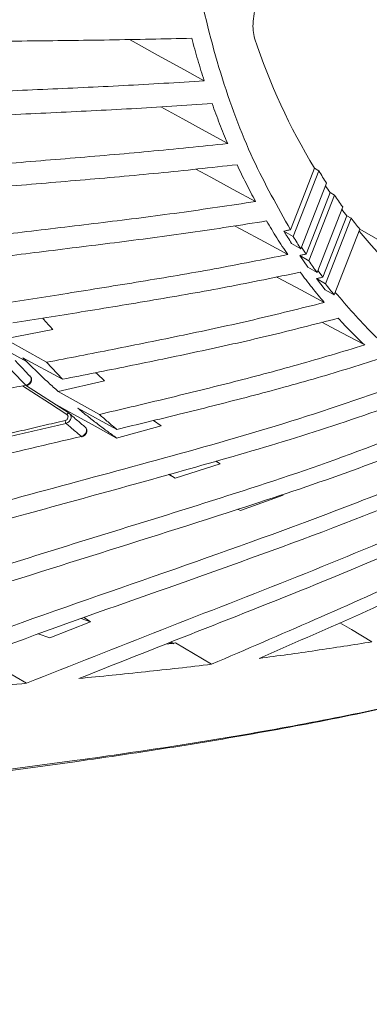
# Model space of a CAD drawing. Header units: millimetres. Extents: x 0 to 1118, y 0 to 864.
# Tile 48 of 256: x 355.03 to 362.56, y 116.19 to 137.39. Entities that reach past the tile are written whole.
import ezdxf

# ---------------------------------------------------------------- set-up
doc = ezdxf.new("R2010")
doc.units = ezdxf.units.MM

msp = doc.modelspace()

# ---------------------------------------------------------------- linework, layer by layer
at = {"color": 7, "linetype": 'Continuous', "lineweight": 15}
for p, q in [((360.921, 132.718), (361.473, 134.133)), ((361.379, 134.188), (361.473, 134.133)), ((361.639, 133.869), (361.088, 132.454)), ((361.259, 132.196), (361.811, 133.61)), ((361.717, 133.665), (361.811, 133.61)), ((361.988, 133.359), (361.436, 131.945)), ((362.076, 133.168), (362.17, 133.114)), ((361.618, 131.7), (362.17, 133.114)), ((360.721, 132.834), (360.921, 132.718)), ((362.357, 132.876), (361.805, 131.461)), ((360.888, 132.569), (361.088, 132.454)), ((361.239, 132.059), (361.061, 132.311)), ((361.061, 132.311), (361.259, 132.196)), ((361.201, 132.342), (361.103, 132.489)), ((361.239, 132.059), (361.436, 131.945)), ((361.559, 131.845), (361.46, 131.979)), ((361.609, 131.574), (361.421, 131.813)), ((361.421, 131.813), (361.618, 131.7)), ((361.609, 131.574), (361.805, 131.461)), ((355.744, 130.717), (354.707, 130.516)), ((354.707, 130.516), (355.608, 130.01)), ((355.953, 129.645), (355.096, 130.107)), ((355.953, 129.645), (355.608, 130.01)), ((356.859, 129.614), (355.86, 129.382)), ((356.094, 128.912), (355.153, 129.516)), ((355.86, 129.382), (356.746, 128.888)), ((357.121, 128.566), (356.282, 129.021)), ((356.094, 128.912), (356.096, 128.911)), ((357.913, 128.758), (358.074, 128.64)), ((358.074, 128.64), (357.118, 128.378)), ((359.254, 127.879), (359.349, 127.824)), ((359.259, 127.881), (359.349, 127.824)), ((359.349, 127.824), (358.38, 127.518)), ((358.232, 127.595), (358.38, 127.518)), ((358.241, 127.598), (358.38, 127.518)), ((360.706, 127.15), (359.788, 126.817)), ((359.723, 126.846), (359.788, 126.817)), ((356.357, 124.492), (356.557, 124.425)), ((356.417, 124.513), (356.557, 124.425)), ((356.557, 124.425), (355.678, 124.078)), ((355.425, 124.161), (355.678, 124.078)), ((358.312, 123.958), (358.176, 123.942)), ((358.251, 123.972), (358.312, 123.958)), ((358.289, 123.987), (358.348, 123.951)), ((358.386, 123.967), (358.312, 123.958))]:
    msp.add_line(p, q, dxfattribs=at)
at = {"color": 9, "linetype": 'Continuous', "lineweight": 15}
for p, q in [((362.357, 132.876), (365.26, 131.2)), ((355.177, 130.026), (353.897, 130.729))]:
    msp.add_line(p, q, dxfattribs=at)
at = {"color": 7, "linetype": 'Continuous', "lineweight": 15, "flags": 128}
for points in [[(357.394, 136.962), (357.537, 136.883), (358, 136.627), (358.503, 136.348), (359.007, 136.07)], [(358.069, 135.511), (358.544, 135.251), (359.027, 134.986), (359.51, 134.722)], [(358.824, 134.172), (359.146, 133.997), (359.628, 133.735), (360.111, 133.473)], [(360.863, 132.864), (361.121, 133.525), (361.379, 134.188)], [(361.201, 132.342), (361.459, 133.003), (361.717, 133.665)], [(361.559, 131.845), (361.817, 132.506), (362.076, 133.168)], [(359.657, 132.949), (359.795, 132.874), (360.3, 132.602), (360.806, 132.33)], [(360.564, 131.848), (360.58, 131.839), (361.085, 131.569), (361.591, 131.299)], [(361.542, 130.872), (361.957, 130.652), (362.462, 130.384)], [(355.173, 129.511), (355.173, 129.511), (355.169, 129.511), (355.165, 129.513), (355.162, 129.517)], [(357.118, 128.378), (356.655, 128.634), (356.192, 128.889), (355.754, 129.13)], [(362.619, 123.992), (362.175, 124.255), (361.929, 124.4)], [(359.161, 123.507), (358.967, 123.622), (358.773, 123.737), (358.58, 123.852), (358.386, 123.967)], [(355.176, 123.098), (354.731, 123.362), (354.286, 123.627), (354.176, 123.693)]]:
    msp.add_lwpolyline(points, dxfattribs=at)
at = {"color": 9, "linetype": 'Continuous', "lineweight": 15, "flags": 128}
for points in [[(356.045, 128.887), (355.668, 129.129), (355.292, 129.371), (355.086, 129.503)], [(356.045, 128.887), (356.051, 128.895), (356.058, 128.902), (356.065, 128.908), (356.072, 128.912), (356.079, 128.914), (356.085, 128.915), (356.091, 128.914), (356.094, 128.912)]]:
    msp.add_lwpolyline(points, dxfattribs=at)
at = {"color": 7, "linetype": 'Continuous', "lineweight": 15}
for centre, radius, start, end in [((373.291, 141.361), 13.905, 198.3214, 211.056), ((371.776, 140.407), 12.062, 211.3404, 212.8253), ((371.388, 140.271), 11.713, 213.4636, 214.3361), ((371.301, 140.093), 11.493, 214.3343, 215.867), ((370.96, 139.967), 11.188, 216.5123, 217.425), ((370.903, 139.797), 10.997, 217.4234, 219.0028), ((370.025, 139.155), 9.949, 219.4264, 238.0415), ((371.734, 139.352), 12.686, 211.5309, 212.9416), ((371.261, 139.038), 12.118, 214.3739, 215.8275), ((370.861, 138.742), 11.62, 217.3024, 218.798), ((356.11, 128.759), 0.103, 181.272, 217.3288), ((356.369, 128.42), 0.0127, 216.7417, 277.259)]:
    msp.add_arc(centre, radius, start, end, dxfattribs=at)
for points, knots in [([(360.863, 132.864), (360.585, 133.358), (360.001, 134.395), (359.329, 136.211), (358.82, 138.251), (358.515, 140.457), (358.412, 142.803), (358.515, 145.267), (358.821, 147.825), (359.327, 150.453), (360.03, 153.126), (360.921, 155.817), (361.993, 158.501), (363.235, 161.152), (364.636, 163.745), (366.181, 166.254), (367.855, 168.655), (369.644, 170.925), (371.515, 173.028), (373.45, 174.947), (375.428, 176.666), (377.445, 178.201), (378.804, 179.042), (379.483, 179.462)], [0, 0, 0, 0, 0.043645, 0.091666, 0.139688, 0.187709, 0.23573, 0.283752, 0.331773, 0.379795, 0.427816, 0.475838, 0.523859, 0.57188, 0.619902, 0.667923, 0.715945, 0.763966, 0.811987, 0.858991, 0.905994, 0.952997, 1, 1, 1, 1]), ([(397.76, 152.743), (397.458, 152.027), (396.854, 150.593), (395.811, 148.475), (394.583, 146.229), (393.139, 143.884), (391.464, 141.483), (389.676, 139.212), (387.791, 137.095), (385.828, 135.15), (383.805, 133.398), (381.742, 131.854), (379.66, 130.533), (377.577, 129.449), (375.515, 128.612), (373.492, 128.029), (371.529, 127.707), (369.644, 127.648), (367.855, 127.854), (366.181, 128.321), (364.765, 128.985), (363.587, 129.772), (362.637, 130.579), (362.088, 131.215), (361.827, 131.517)], [0, 0, 0, 0, 0.0390601, 0.0781202, 0.1171803, 0.1657557, 0.2143312, 0.2629067, 0.3114821, 0.3600576, 0.4086331, 0.4572085, 0.505784, 0.5543595, 0.6029349, 0.6515104, 0.7000859, 0.7486613, 0.7972368, 0.8458123, 0.8943877, 0.9306983, 0.967009, 1, 1, 1, 1]), ([(360.091, 136.99), (360.078, 137.042), (360.052, 137.146), (360.055, 137.354), (360.087, 137.575), (360.147, 137.79), (360.204, 137.906), (360.231, 137.963)], [0, 0, 0, 0, 0.195973, 0.391776, 0.592401, 0.804064, 1, 1, 1, 1]), ([(358.735, 136.989), (358.144, 136.976), (356.96, 136.949), (355.189, 136.93), (353.456, 136.909), (352.311, 136.888), (351.757, 136.878)], [0, 0, 0, 0, 0.254077, 0.50814, 0.762019, 1, 1, 1, 1]), ([(359.007, 136.07), (358.983, 136.145), (358.934, 136.297), (358.865, 136.526), (358.799, 136.756), (358.757, 136.911), (358.735, 136.989)], [0, 0, 0, 0, 0.250934, 0.501869, 0.750919, 1, 1, 1, 1]), ([(352.15, 135.725), (352.695, 135.752), (353.82, 135.81), (355.524, 135.887), (357.263, 135.965), (358.426, 136.035), (359.007, 136.07)], [0, 0, 0, 0, 0.2381347, 0.4922502, 0.7461113, 1, 1, 1, 1]), ([(359.174, 135.58), (358.595, 135.543), (357.437, 135.467), (355.704, 135.384), (354.009, 135.303), (352.891, 135.245), (352.35, 135.216)], [0, 0, 0, 0, 0.254162, 0.508305, 0.762161, 1, 1, 1, 1]), ([(359.51, 134.722), (359.481, 134.792), (359.421, 134.933), (359.336, 135.146), (359.253, 135.362), (359.201, 135.507), (359.174, 135.58)], [0, 0, 0, 0, 0.250935, 0.50187, 0.750919, 1, 1, 1, 1]), ([(352.834, 134.13), (353.363, 134.175), (354.458, 134.267), (356.117, 134.403), (357.812, 134.545), (358.944, 134.663), (359.51, 134.722)], [0, 0, 0, 0, 0.2381133, 0.4922927, 0.7461192, 1, 1, 1, 1]), ([(359.712, 134.266), (359.149, 134.204), (358.021, 134.08), (356.335, 133.932), (354.686, 133.793), (353.599, 133.698), (353.073, 133.653)], [0, 0, 0, 0, 0.2542642, 0.5085038, 0.7623045, 1, 1, 1, 1]), ([(360.111, 133.473), (360.076, 133.538), (360.007, 133.667), (359.906, 133.865), (359.807, 134.064), (359.744, 134.199), (359.712, 134.266)], [0, 0, 0, 0, 0.2509352, 0.5018703, 0.7509195, 1, 1, 1, 1]), ([(353.643, 132.639), (354.156, 132.701), (355.217, 132.828), (356.824, 133.02), (358.466, 133.225), (359.563, 133.39), (360.111, 133.473)], [0, 0, 0, 0, 0.2380839, 0.4923106, 0.7461106, 1, 1, 1, 1]), ([(360.347, 133.054), (359.801, 132.968), (358.709, 132.796), (357.076, 132.585), (355.48, 132.388), (354.429, 132.259), (353.92, 132.197)], [0, 0, 0, 0, 0.254379, 0.50873, 0.762451, 1, 1, 1, 1]), ([(360.806, 132.33), (360.766, 132.389), (360.686, 132.507), (360.571, 132.687), (360.457, 132.869), (360.384, 132.993), (360.347, 133.054)], [0, 0, 0, 0, 0.250935, 0.50187, 0.750919, 1, 1, 1, 1]), ([(360.721, 132.834), (360.744, 132.839), (360.792, 132.849), (360.839, 132.859), (360.863, 132.864)], [0, 0, 0, 0, 0.500093, 1, 1, 1, 1]), ([(360.888, 132.569), (360.86, 132.613), (360.818, 132.679), (360.762, 132.767), (360.734, 132.812), (360.721, 132.834)], [0, 0, 0, 0, 0.499982, 0.749989, 1, 1, 1, 1]), ([(354.57, 131.263), (355.065, 131.34), (356.088, 131.5), (357.639, 131.748), (359.222, 132.014), (360.278, 132.225), (360.806, 132.33)], [0, 0, 0, 0, 0.238218, 0.4926, 0.746236, 1, 1, 1, 1]), ([(361.061, 132.311), (361.084, 132.316), (361.131, 132.326), (361.177, 132.337), (361.201, 132.342)], [0, 0, 0, 0, 0.500047, 1, 1, 1, 1]), ([(361.074, 131.951), (360.549, 131.842), (359.498, 131.624), (357.923, 131.351), (356.385, 131.098), (355.372, 130.936), (354.883, 130.858)], [0, 0, 0, 0, 0.254486, 0.508942, 0.762556, 1, 1, 1, 1]), ([(361.591, 131.299), (361.546, 131.351), (361.457, 131.457), (361.327, 131.619), (361.199, 131.783), (361.116, 131.895), (361.074, 131.951)], [0, 0, 0, 0, 0.250935, 0.50187, 0.75092, 1, 1, 1, 1]), ([(361.421, 131.813), (361.433, 131.816), (361.456, 131.821), (361.49, 131.829), (361.525, 131.837), (361.548, 131.842), (361.559, 131.845)], [0, 0, 0, 0, 0.249999, 0.499999, 0.749999, 1, 1, 1, 1]), ([(355.608, 130.01), (356.083, 130.102), (357.066, 130.293), (358.555, 130.594), (360.074, 130.919), (361.085, 131.172), (361.591, 131.299)], [0, 0, 0, 0, 0.23829, 0.492788, 0.746311, 1, 1, 1, 1]), ([(355.525, 130.961), (355.541, 130.943), (355.613, 130.86), (355.686, 130.779), (355.744, 130.717)], [0, 0, 0, 0, 0.221548, 1, 1, 1, 1]), ([(361.891, 130.96), (361.387, 130.83), (360.38, 130.57), (358.87, 130.237), (357.394, 129.931), (356.423, 129.738), (355.953, 129.645)], [0, 0, 0, 0, 0.2546, 0.509169, 0.762689, 1, 1, 1, 1]), ([(362.462, 130.384), (362.413, 130.43), (362.315, 130.523), (362.171, 130.666), (362.029, 130.811), (361.937, 130.91), (361.891, 130.96)], [0, 0, 0, 0, 0.250935, 0.50187, 0.7509193, 1, 1, 1, 1]), ([(356.746, 128.888), (357.201, 128.995), (358.142, 129.216), (359.565, 129.567), (361.017, 129.947), (361.98, 130.238), (362.462, 130.384)], [0, 0, 0, 0, 0.238407, 0.493016, 0.746411, 1, 1, 1, 1]), ([(354.932, 130.047), (354.989, 129.986), (355.091, 129.876), (355.196, 129.769), (355.243, 129.72)], [0, 0, 0, 0, 0.547801, 1, 1, 1, 1]), ([(355.096, 130.107), (355.102, 130.101), (355.116, 130.087), (355.136, 130.066), (355.156, 130.046), (355.17, 130.032), (355.177, 130.026)], [0, 0, 0, 0, 0.249999, 0.499998, 0.749999, 1, 1, 1, 1]), ([(355.177, 130.026), (355.254, 129.949), (355.41, 129.796), (355.638, 129.581), (355.789, 129.445), (355.86, 129.382)], [0, 0, 0, 0, 0.347152, 0.694372, 1, 1, 1, 1]), ([(362.792, 130.088), (362.312, 129.939), (361.352, 129.64), (359.909, 129.253), (358.499, 128.896), (357.57, 128.674), (357.121, 128.566)], [0, 0, 0, 0, 0.2546719, 0.5093158, 0.7627369, 1, 1, 1, 1]), ([(355.162, 129.517), (355.115, 129.566), (355.012, 129.671), (354.911, 129.779), (354.856, 129.838)], [0, 0, 0, 0, 0.457605, 1, 1, 1, 1]), ([(356.667, 129.788), (356.669, 129.786), (356.732, 129.727), (356.796, 129.67), (356.859, 129.614)], [0, 0, 0, 0, 0.0305445, 1, 1, 1, 1]), ([(340.117, 121.541), (340.613, 121.82), (341.608, 122.38), (343.653, 123.361), (346.243, 124.422), (349.38, 125.489), (353.289, 126.648), (357.067, 127.648), (360.704, 128.66), (362.512, 129.28), (363.416, 129.591)], [0, 0, 0, 0, 0.066779, 0.133773, 0.26881, 0.402355, 0.53617, 0.768031, 0.883937, 1, 1, 1, 1]), ([(355.173, 129.512), (355.177, 129.513), (355.196, 129.514), (355.229, 129.533), (355.264, 129.567), (355.284, 129.61), (355.286, 129.652), (355.28, 129.681), (355.27, 129.691), (355.27, 129.692)], [0, 0, 0, 0, 0.053764, 0.242316, 0.440226, 0.645232, 0.818976, 0.982009, 1, 1, 1, 1]), ([(355.256, 129.708), (355.254, 129.711), (355.25, 129.716), (355.245, 129.719), (355.243, 129.72)], [0, 0, 0, 0, 0.661537, 1, 1, 1, 1]), ([(363.774, 129.339), (363.064, 129.085), (361.642, 128.577), (358.775, 127.727), (355.461, 126.829), (351.706, 125.78), (348.231, 124.694), (345.347, 123.619), (343.054, 122.614), (341.925, 122.031), (341.36, 121.738)], [0, 0, 0, 0, 0.095071, 0.190331, 0.381226, 0.535051, 0.688989, 0.843942, 0.921866, 1, 1, 1, 1]), ([(353.105, 129.109), (353.277, 129.143), (353.619, 129.212), (354.134, 129.314), (354.648, 129.416), (354.99, 129.484), (355.162, 129.517)], [0, 0, 0, 0, 0.249999, 0.499998, 0.749999, 1, 1, 1, 1]), ([(345.572, 122.261), (346.255, 122.565), (347.622, 123.173), (350.395, 124.231), (354.25, 125.518), (358.301, 126.742), (361.827, 127.884), (363.574, 128.576), (364.447, 128.922)], [0, 0, 0, 0, 0.110153, 0.22051, 0.442021, 0.720891, 0.860334, 1, 1, 1, 1]), ([(356.282, 129.021), (356.35, 128.965), (356.487, 128.854), (356.695, 128.691), (356.905, 128.532), (357.047, 128.43), (357.118, 128.378)], [0, 0, 0, 0, 0.249917, 0.499867, 0.749917, 1, 1, 1, 1]), ([(364.831, 128.716), (364.089, 128.412), (362.603, 127.805), (359.974, 126.911), (356.959, 125.962), (353.568, 124.898), (350.18, 123.764), (347.947, 122.846), (346.83, 122.386)], [0, 0, 0, 0, 0.124694, 0.249668, 0.437172, 0.624681, 0.812161, 1, 1, 1, 1]), ([(354.204, 128.336), (354.338, 128.367), (354.627, 128.435), (355.072, 128.539), (355.539, 128.648), (355.851, 128.72), (356.007, 128.756)], [0, 0, 0, 0, 0.2224543, 0.481636, 0.740818, 1, 1, 1, 1]), ([(356.007, 128.756), (356.008, 128.757), (356.016, 128.759), (356.032, 128.766), (356.051, 128.783), (356.065, 128.804), (356.071, 128.829), (356.07, 128.853), (356.062, 128.874), (356.05, 128.883), (356.045, 128.887)], [0, 0, 0, 0, 0.018581, 0.156227, 0.294452, 0.433926, 0.574774, 0.716502, 0.858249, 1, 1, 1, 1]), ([(356.096, 128.911), (356.105, 128.903), (356.122, 128.889), (356.136, 128.855), (356.137, 128.816), (356.125, 128.776), (356.101, 128.74), (356.07, 128.712), (356.043, 128.7), (356.03, 128.696), (356.028, 128.696)], [0, 0, 0, 0, 0.141298, 0.282593, 0.424062, 0.564953, 0.704738, 0.843391, 0.981388, 1, 1, 1, 1]), ([(356.096, 128.911), (356.122, 128.888), (356.183, 128.834), (356.274, 128.756), (356.361, 128.682), (356.412, 128.639), (356.433, 128.622)], [0, 0, 0, 0, 0.233974, 0.54668, 0.812676, 1, 1, 1, 1]), ([(357.121, 128.566), (357.058, 128.619), (356.932, 128.724), (356.808, 128.833), (356.746, 128.888)], [0, 0, 0, 0, 0.49997, 1, 1, 1, 1]), ([(356.028, 128.696), (355.862, 128.657), (355.53, 128.58), (355.032, 128.464), (354.534, 128.348), (354.202, 128.27), (354.036, 128.232)], [0, 0, 0, 0, 0.25, 0.5, 0.75, 1, 1, 1, 1]), ([(356.359, 128.413), (356.338, 128.43), (356.287, 128.473), (356.202, 128.545), (356.113, 128.621), (356.054, 128.673), (356.028, 128.696)], [0, 0, 0, 0, 0.191385, 0.458904, 0.763015, 1, 1, 1, 1]), ([(356.359, 128.413), (356.372, 128.417), (356.397, 128.426), (356.43, 128.453), (356.455, 128.487), (356.47, 128.526), (356.471, 128.563), (356.461, 128.596), (356.445, 128.614), (356.435, 128.621), (356.433, 128.622)], [0, 0, 0, 0, 0.140368, 0.280805, 0.421126, 0.561095, 0.700699, 0.840082, 0.979487, 1, 1, 1, 1]), ([(356.371, 128.409), (356.375, 128.41), (356.394, 128.412), (356.425, 128.432), (356.458, 128.467), (356.477, 128.512), (356.478, 128.554), (356.47, 128.585), (356.458, 128.596), (356.456, 128.598)], [0, 0, 0, 0, 0.053672, 0.23518, 0.426433, 0.624488, 0.796669, 0.958388, 1, 1, 1, 1]), ([(336.05, 120.906), (336.468, 121.199), (337.306, 121.786), (338.632, 122.569), (340.003, 123.292), (341.949, 124.202), (344.481, 125.197), (348.007, 126.334), (351.972, 127.385), (354.896, 128.07), (356.359, 128.413)], [0, 0, 0, 0, 0.0672991, 0.1349576, 0.2049979, 0.2752537, 0.4256459, 0.5768715, 0.7882914, 1, 1, 1, 1]), ([(350.633, 122.718), (351.88, 123.205), (354.372, 124.18), (358.127, 125.466), (361.243, 126.574), (363.716, 127.544), (364.939, 128.103), (365.551, 128.383)], [0, 0, 0, 0, 0.250999, 0.501937, 0.750722, 0.875277, 1, 1, 1, 1]), ([(365.959, 128.222), (365.377, 127.951), (364.213, 127.408), (361.856, 126.459), (358.904, 125.385), (355.361, 124.159), (353.018, 123.264), (351.847, 122.817)], [0, 0, 0, 0, 0.125531, 0.251274, 0.502305, 0.751134, 1, 1, 1, 1]), ([(355.176, 123.098), (356.146, 123.482), (358.088, 124.252), (360.996, 125.381), (363.89, 126.562), (365.777, 127.503), (366.721, 127.974)], [0, 0, 0, 0, 0.250929, 0.501851, 0.750682, 1, 1, 1, 1]), ([(367.152, 127.86), (366.708, 127.628), (365.818, 127.162), (364.017, 126.318), (361.752, 125.354), (359.025, 124.279), (357.212, 123.561), (356.305, 123.202)], [0, 0, 0, 0, 0.12547, 0.251078, 0.502023, 0.751008, 1, 1, 1, 1]), ([(359.161, 123.507), (359.904, 123.826), (361.39, 124.465), (363.606, 125.453), (365.804, 126.497), (367.237, 127.297), (367.953, 127.698)], [0, 0, 0, 0, 0.250726, 0.50146, 0.750528, 1, 1, 1, 1]), ([(368.405, 127.632), (367.732, 127.25), (366.386, 126.486), (364.328, 125.483), (362.262, 124.539), (360.88, 123.936), (360.189, 123.635)], [0, 0, 0, 0, 0.250761, 0.501478, 0.750707, 1, 1, 1, 1]), ([(360.189, 123.635), (360.393, 123.662), (360.8, 123.717), (361.409, 123.804), (362.015, 123.895), (362.418, 123.96), (362.619, 123.992)], [0, 0, 0, 0, 0.250114, 0.500229, 0.750089, 1, 1, 1, 1]), ([(356.305, 123.202), (356.544, 123.226), (357.022, 123.272), (357.736, 123.346), (358.45, 123.423), (358.924, 123.479), (359.161, 123.507)], [0, 0, 0, 0, 0.250073, 0.500148, 0.750059, 1, 1, 1, 1]), ([(351.847, 122.817), (352.124, 122.839), (352.68, 122.885), (353.512, 122.954), (354.344, 123.024), (354.898, 123.073), (355.176, 123.098)], [0, 0, 0, 0, 0.250024, 0.500048, 0.750021, 1, 1, 1, 1]), ([(364.589, 122.958), (363.91, 122.798), (362.55, 122.478), (360.462, 122.075), (358.35, 121.719), (355.516, 121.301), (351.951, 120.849), (348.198, 120.386), (344.992, 119.937), (342.486, 119.528), (340.168, 119.075), (338.038, 118.575), (335.965, 117.979), (334.236, 117.358), (332.835, 116.753), (332.118, 116.375), (331.759, 116.186)], [0, 0, 0, 0, 0.062222, 0.124598, 0.186711, 0.248891, 0.372858, 0.496538, 0.574793, 0.653155, 0.718059, 0.783196, 0.849384, 0.916138, 0.957953, 1, 1, 1, 1])]:
    msp.add_open_spline(points, degree=3, knots=knots, dxfattribs=at)
at = {"color": 9, "linetype": 'Continuous', "lineweight": 15}
for points, knots in [([(355.162, 129.517), (355.174, 129.521), (355.2, 129.529), (355.235, 129.555), (355.262, 129.588), (355.278, 129.625), (355.281, 129.661), (355.273, 129.691), (355.261, 129.703), (355.256, 129.708)], [0, 0, 0, 0, 0.151289, 0.30265, 0.453895, 0.604758, 0.755211, 0.905405, 1, 1, 1, 1]), ([(331.865, 116.414), (332.221, 116.595), (332.937, 116.958), (334.313, 117.53), (336.003, 118.116), (338.044, 118.685), (340.183, 119.172), (342.524, 119.614), (345.042, 120.01), (348.242, 120.443), (351.994, 120.892), (355.56, 121.333), (358.399, 121.746), (360.515, 122.097), (362.607, 122.501), (364.667, 122.966), (366.673, 123.504), (368.122, 123.935), (368.877, 124.208), (369.007, 124.255)], [0, 0, 0, 0, 0.0365145, 0.0732359, 0.1297298, 0.1867297, 0.2448935, 0.3033094, 0.3719794, 0.4407726, 0.5495436, 0.658746, 0.7135521, 0.7684074, 0.8233824, 0.8784799, 0.93353, 0.9886135, 1, 1, 1, 1])]:
    msp.add_open_spline(points, degree=3, knots=knots, dxfattribs=at)

doc.saveas('drawing.dxf')
